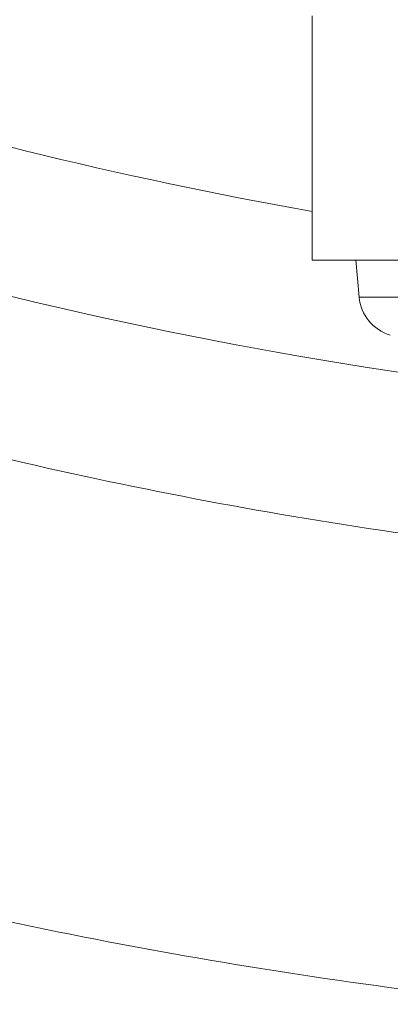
# Model space of a CAD drawing. Header units: millimetres. Extents: x 51337 to 61814, y -21781 to -12277.
# Tile 167 of 256: x 59231 to 59240, y -20831 to -20808. Entities that reach past the tile are written whole.
import ezdxf

# ---------------------------------------------------------------- set-up
doc = ezdxf.new("R2010")
doc.units = ezdxf.units.MM
doc.header["$LTSCALE"] = 0.3175
doc.layers.add('1轮廓实线层', color=7, linetype='Continuous', lineweight=18)

msp = doc.modelspace()

# ---------------------------------------------------------------- linework, layer by layer
at = {"layer": '1轮廓实线层'}
for p, q in [((59237.94339, -20813.57664), (59237.94339, -20807.97664)), ((59237.94339, -20813.57664), (59237.94339, -20807.97664)), ((59238.94317, -20813.57416), (59239.01751, -20814.42389)), ((59244.36926, -20814.42389), (59239.01751, -20814.42389))]:
    msp.add_line(p, q, dxfattribs=at)
for centre, radius, start, end in [((59255.29339, -20713.97664), 117.32051, 300.7584308, 103.5504853), ((59255.29339, -20713.97664), 100, 252.2911304, 260.0090953), ((59255.29339, -20713.97664), 103.32342, 253.0154211, 262.157028), ((59240.0137, -20814.33674), 1, 185, 253.729147), ((59255.29339, -20713.97664), 106.96775, 253.4827649, 263.3703918), ((59255.29339, -20713.97664), 117.32051, 254.6785921, 263.957787)]:
    msp.add_arc(centre, radius, start, end, dxfattribs=at)
msp.add_open_spline([(59237.94334, -20813.57664), (59237.94344, -20813.57664), (59237.96595, -20813.57664), (59238.05533, -20813.57664), (59238.12214, -20813.57664), (59238.29747, -20813.57664), (59238.40597, -20813.57664), (59238.66051, -20813.57664), (59238.80653, -20813.57664), (59239.13049, -20813.57664), (59239.30842, -20813.57664), (59239.68936, -20813.57664), (59239.89236, -20813.57664), (59240.31563, -20813.57664), (59240.5359, -20813.57664), (59240.98524, -20813.57664), (59241.21431, -20813.57664), (59241.44339, -20813.57664)], degree=3, knots=[0, 0, 0, 0, 0.125, 0.125, 0.25, 0.25, 0.375, 0.375, 0.5, 0.5, 0.625, 0.625, 0.75, 0.75, 0.875, 0.875, 1, 1, 1, 1], dxfattribs=at)

doc.saveas('drawing.dxf')
